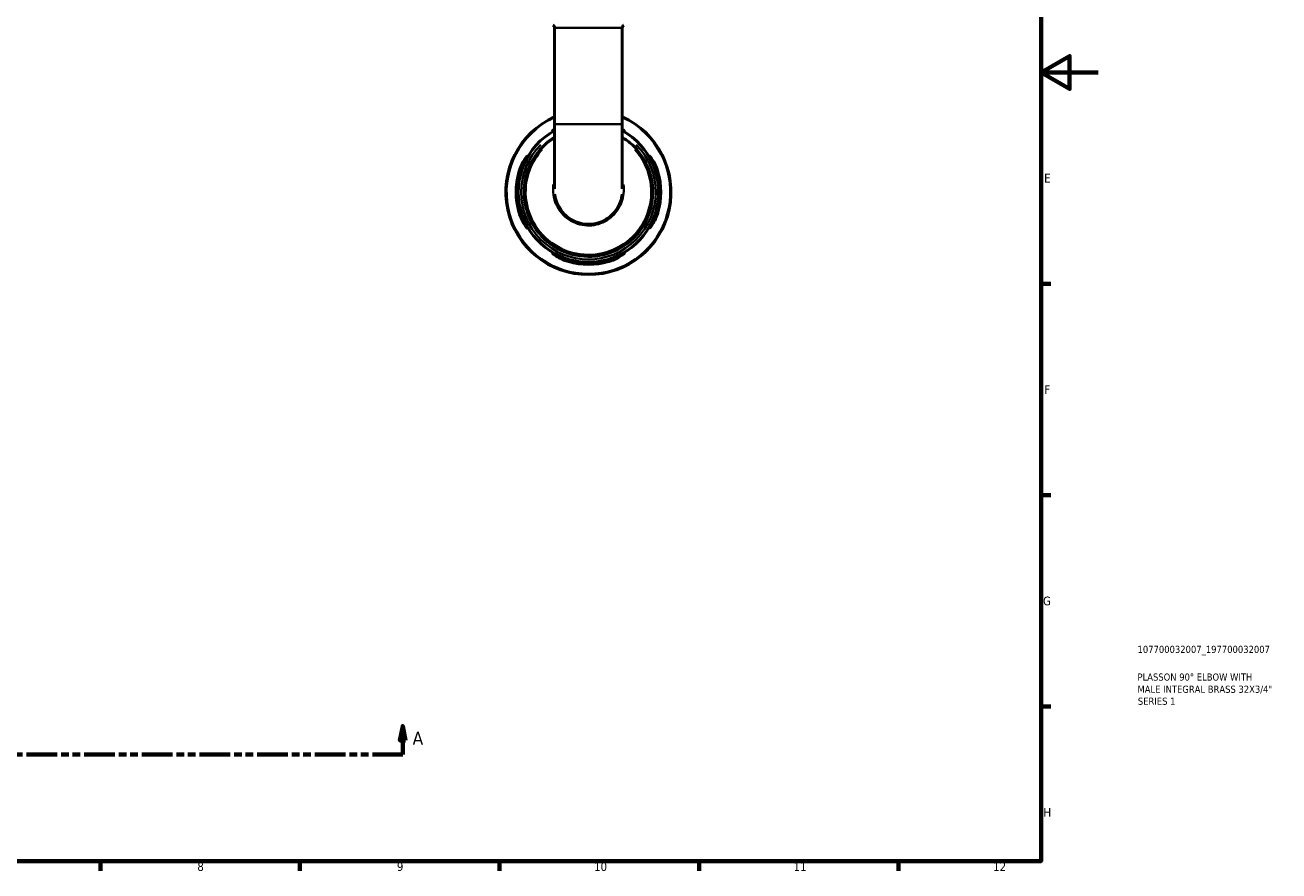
# Model space of a CAD drawing. Header units: millimetres. Extents: x 0 to 905, y -212 to 599.
# Tile 4 of 5: x 464 to 905, y 17 to 314. Entities that reach past the tile are written whole.
import ezdxf

# ---------------------------------------------------------------- set-up
doc = ezdxf.new("R2010")
doc.units = ezdxf.units.MM
doc.linetypes.add('DOUBLE_DASH_CHAIN', pattern=[1.2403, 0.6614, -0.0827, 0.1654, -0.0827, 0.1654, -0.0827])
for name, color, linetype, lineweight in [('Border (ANSI)', 7, 'Continuous', 70), ('Section Line (ANSI)', 7, 'DOUBLE_DASH_CHAIN', 70), ('Title (ISO)', 7, 'Continuous', 50), ('Visible (ANSI)', 7, 'Continuous', 50), ('Visible Narrow (ANSI)', 7, 'Continuous', 35)]:
    doc.layers.add(name, color=color, linetype=linetype, lineweight=lineweight)
doc.styles.add('Label Text (ANSI)', font='tahoma.ttf')
doc.styles.add('Note Text (ANSI)', font='tahoma.ttf')
doc.styles.add('Note Text (ISO)', font='tahoma.ttf')

# ---------------------------------------------------------------- blocks, each defined once
blk = doc.blocks.new('Borders Default Border')
at = {"layer": 'Border (ANSI)'}
for p, q in [((821, 222.75), (824.45, 222.75)), ((821, 148.5), (824.45, 148.5)), ((821, 74.25), (824.45, 74.25)), ((490.58, 20), (490.58, 16.55)), ((560.67, 20), (560.67, 16.55)), ((630.75, 20), (630.75, 16.55)), ((700.83, 20), (700.83, 16.55)), ((770.92, 20), (770.92, 16.55))]:
    blk.add_line(p, q, dxfattribs=at)
at = {"layer": 'Border (ANSI)', "flags": 128}
for points in [[(20, 20), (20, 574), (821, 574), (821, 20), (20, 20)], [(841, 297), (821, 297), (831, 302.77), (831, 291.23), (821, 297)]]:
    blk.add_lwpolyline(points, dxfattribs=at)
at = {"layer": 'Border (ANSI)', "attachment_point": 7, "style": 'Note Text (ANSI)'}
for s, insert, char_height in [('E', (822.05, 258.35), 3.05), ('F', (822.14, 184.1), 3.05), ('G', (821.66, 109.79), 3.05), ('H', (821.81, 35.6), 3.05), ('8', (524.63, 16.48), 3.05), ('9', (594.7, 16.49), 3.05), ('10', (663.96, 16.49), 3.048), ('11', (734.04, 16.55), 3.048), ('12', (804.13, 16.55), 3.048)]:
    blk.add_mtext(s, dxfattribs=dict(at, insert=insert, char_height=char_height))
blk = doc.blocks.new('Title Blocks ISO')
at = {"layer": 'Title (ISO)', "color": 232, "true_color": 0xca0064, "style": 'Note Text (ISO)'}
for tag, p in [('PART_NUMBER_001', (33.84, 73.13)), ('DESCRIPTION_001', (33.84, 63.4)), ('DESCRIPTION_002', (33.84, 59.12)), ('DESCRIPTION_003', (33.96, 54.91))]:
    blk.add_attdef(tag, p, '', height=2.5, dxfattribs=at)
blk = doc.blocks.new('2dTransSection0')
at = {"layer": 'Section Line (ANSI)', "linetype": 'Continuous'}
for p, q in [((302.57, 67.4), (301.57, 62.4)), ((302.57, 62.4), (302.57, 67.4)), ((303.57, 62.4), (302.57, 67.4)), ((596.79, 67.4), (595.79, 62.4)), ((596.79, 62.4), (596.79, 67.4)), ((597.79, 62.4), (596.79, 67.4)), ((301.57, 62.4), (303.57, 62.4)), ((302.57, 57.4), (302.57, 62.4)), ((595.79, 62.4), (597.79, 62.4)), ((596.79, 57.4), (596.79, 62.4)), ((302.57, 57.4), (313.22, 57.4)), ((586.14, 57.4), (596.79, 57.4))]:
    blk.add_line(p, q, dxfattribs=at)
at = {"layer": 'Section Line (ANSI)', "linetype": 'DOUBLE_DASH_CHAIN', "ltscale": 16.330755}
blk.add_line((302.57, 57.4), (596.79, 57.4), dxfattribs=at)
at = {"layer": 'Section Line (ANSI)', "linetype": 'Continuous', "flags": 128}
for points in [[(303.57, 62.4), (302.57, 67.4), (301.57, 62.4), (303.57, 62.4)], [(597.79, 62.4), (596.79, 67.4), (595.79, 62.4), (597.79, 62.4)]]:
    blk.add_lwpolyline(points, dxfattribs=at)
at = {"layer": 'Section Line (ANSI)'}
for points in [[(303.57, 62.4), (302.57, 67.4), (301.57, 62.4), (303.57, 62.4)], [(597.79, 62.4), (596.79, 67.4), (595.79, 62.4), (597.79, 62.4)]]:
    blk.add_solid(points, dxfattribs=at)
at = {"layer": 'Section Line (ANSI)', "char_height": 4.57, "attachment_point": 7, "style": 'Label Text (ANSI)'}
for insert in [(295.21, 60.9), (600.26, 60.9)]:
    blk.add_mtext('A', dxfattribs=dict(at, insert=insert))

msp = doc.modelspace()

# ---------------------------------------------------------------- linework, layer by layer
at = {"layer": 'Visible (ANSI)'}
for p, q in [((650.101, 312.645), (650.101, 278.866)), ((673.898, 312.645), (673.898, 278.866)), ((650.101, 278.866), (650.101, 256.107)), ((673.898, 256.107), (673.898, 278.866))]:
    msp.add_line(p, q, dxfattribs=at)
for centre, radius, start, end in [((648.941, 312.645), 1.16, 0, 60), ((675.058, 312.645), 1.16, 120, 180), ((661.999, 254.991), 29, 114.22314, 65.77686), ((661.999, 254.991), 24.65, 118.86161, 61.13839), ((661.999, 254.991), 25.42, 163.92172, 196.07828), ((661.999, 254.991), 24.653, 163.40712, 196.59288), ((661.999, 254.991), 24.653, 343.40712, 16.59288), ((661.999, 254.991), 25.42, 343.92172, 16.07828), ((661.999, 254.991), 24.653, 253.40712, 286.59288), ((661.999, 254.991), 25.42, 253.92172, 286.07828)]:
    msp.add_arc(centre, radius, start, end, dxfattribs=at)
for points, knots in [([(650.102, 274.226), (648.966, 273.524), (647.891, 272.722), (644.253, 269.46), (642.181, 266.458), (639.484, 259.481), (639.045, 255.442), (640.182, 248.035), (641.57, 244.646), (645.878, 238.676), (648.889, 236.171), (655.695, 232.949), (659.469, 232.205), (666.797, 232.594), (670.347, 233.661), (676.725, 237.407), (679.497, 240.164), (683.207, 246.396), (684.282, 249.783), (684.84, 256.943), (684.196, 260.72), (681.462, 266.916), (679.656, 269.456), (676.339, 272.548), (675.156, 273.449), (673.897, 274.227)], [-7.3000745, -7.3000745, -7.3000745, -7.3000745, -7.1228786, -7.1228786, -6.6520597, -6.6520597, -6.1307657, -6.1307657, -5.6581733, -5.6581733, -5.1545195, -5.1545195, -4.6594546, -4.6594546, -4.181277, -4.181277, -3.6785695, -3.6785695, -3.2193136, -3.2193136, -2.7260898, -2.7260898, -2.3210644, -2.3210644, -2.1247234, -2.1247234, -2.1247234, -2.1247234]), ([(650.101, 276.655), (649.967, 276.592), (649.85, 276.538), (649.55, 276.407), (649.424, 276.366), (649.333, 276.393), (649.369, 276.461), (649.605, 276.702), (649.818, 276.881), (650.101, 277.089)], [-1.3350447, -1.3350447, -1.3350447, -1.3350447, -1.25189061, -1.25189061, -1.0857552, -1.0857552, -0.91940528, -0.91940528, -0.7370077, -0.7370077, -0.7370077, -0.7370077]), ([(673.898, 277.089), (674.082, 276.954), (674.236, 276.831), (674.533, 276.572), (674.631, 276.461), (674.646, 276.362), (674.577, 276.366), (674.306, 276.465), (674.125, 276.547), (673.898, 276.655)], [-1.34315657, -1.34315657, -1.34315657, -1.34315657, -1.22455826, -1.22455826, -1.04862061, -1.04862061, -0.88683225, -0.88683225, -0.7447262, -0.7447262, -0.7447262, -0.7447262]), ([(637.574, 262.031), (637.642, 262.266), (637.715, 262.5), (638.001, 263.35), (638.241, 263.941), (638.818, 265.171), (639.163, 265.781), (639.782, 266.744), (640.059, 267.113), (640.419, 267.525), (640.529, 267.623), (640.628, 267.638), (640.624, 267.569), (640.51, 267.257), (640.385, 266.993), (640.021, 266.233), (639.765, 265.703), (639.223, 264.461), (638.936, 263.741), (638.57, 262.669), (638.468, 262.351), (638.373, 262.031)], [-1.976846, -1.976846, -1.976846, -1.976846, -1.9031641, -1.9031641, -1.705924, -1.705924, -1.4576478, -1.4576478, -1.2245583, -1.2245583, -1.0486206, -1.0486206, -0.8868322, -0.8868322, -0.6981746, -0.6981746, -0.4672608, -0.4672608, -0.2235625, -0.2235625, -0.1230578, -0.1230578, -0.1230578, -0.1230578]), ([(685.625, 262.031), (685.562, 262.242), (685.497, 262.452), (685.217, 263.308), (684.984, 263.932), (684.487, 265.142), (684.223, 265.716), (683.787, 266.634), (683.61, 266.992), (683.415, 267.441), (683.373, 267.567), (683.401, 267.658), (683.469, 267.621), (683.729, 267.367), (683.942, 267.109), (684.496, 266.331), (684.85, 265.765), (685.512, 264.497), (685.822, 263.807), (686.211, 262.73), (686.323, 262.382), (686.425, 262.031)], [-1.9564638, -1.9564638, -1.9564638, -1.9564638, -1.890339, -1.890339, -1.6850061, -1.6850061, -1.4589244, -1.4589244, -1.2518906, -1.2518906, -1.0857552, -1.0857552, -0.9194053, -0.9194053, -0.7102433, -0.7102433, -0.4523347, -0.4523347, -0.2137527, -0.2137527, -0.1036387, -0.1036387, -0.1036387, -0.1036387]), ([(638.373, 247.951), (638.436, 247.741), (638.502, 247.531), (638.781, 246.675), (639.014, 246.05), (639.512, 244.84), (639.776, 244.267), (640.212, 243.349), (640.388, 242.991), (640.584, 242.542), (640.625, 242.416), (640.598, 242.325), (640.529, 242.361), (640.27, 242.616), (640.056, 242.874), (639.503, 243.651), (639.148, 244.217), (638.486, 245.485), (638.177, 246.176), (637.788, 247.253), (637.675, 247.601), (637.574, 247.951)], [-1.9564638, -1.9564638, -1.9564638, -1.9564638, -1.890339, -1.890339, -1.6850061, -1.6850061, -1.4589244, -1.4589244, -1.2518906, -1.2518906, -1.0857552, -1.0857552, -0.9194053, -0.9194053, -0.7102433, -0.7102433, -0.4523347, -0.4523347, -0.2137527, -0.2137527, -0.1036387, -0.1036387, -0.1036387, -0.1036387]), ([(686.425, 247.951), (686.357, 247.716), (686.284, 247.483), (685.998, 246.633), (685.757, 246.041), (685.18, 244.811), (684.835, 244.202), (684.217, 243.239), (683.939, 242.87), (683.58, 242.458), (683.469, 242.36), (683.37, 242.345), (683.374, 242.414), (683.488, 242.726), (683.613, 242.989), (683.978, 243.75), (684.233, 244.28), (684.775, 245.522), (685.063, 246.242), (685.428, 247.314), (685.53, 247.632), (685.625, 247.951)], [-1.976846, -1.976846, -1.976846, -1.976846, -1.9031641, -1.9031641, -1.705924, -1.705924, -1.4576478, -1.4576478, -1.2245583, -1.2245583, -1.0486206, -1.0486206, -0.8868322, -0.8868322, -0.6981746, -0.6981746, -0.4672608, -0.4672608, -0.2235625, -0.2235625, -0.1230578, -0.1230578, -0.1230578, -0.1230578]), ([(654.959, 230.566), (654.724, 230.634), (654.491, 230.707), (653.641, 230.993), (653.049, 231.233), (651.819, 231.81), (651.21, 232.155), (650.247, 232.774), (649.878, 233.051), (649.466, 233.411), (649.368, 233.522), (649.352, 233.62), (649.422, 233.616), (649.733, 233.502), (649.997, 233.377), (650.758, 233.013), (651.288, 232.757), (652.53, 232.215), (653.25, 231.928), (654.322, 231.562), (654.64, 231.461), (654.959, 231.365)], [-1.976846, -1.976846, -1.976846, -1.976846, -1.9031641, -1.9031641, -1.705924, -1.705924, -1.4576478, -1.4576478, -1.2245583, -1.2245583, -1.0486206, -1.0486206, -0.8868322, -0.8868322, -0.6981746, -0.6981746, -0.4672608, -0.4672608, -0.2235625, -0.2235625, -0.1230578, -0.1230578, -0.1230578, -0.1230578]), ([(669.039, 231.365), (669.25, 231.428), (669.46, 231.494), (670.316, 231.773), (670.94, 232.006), (672.15, 232.504), (672.724, 232.768), (673.642, 233.204), (673.999, 233.38), (674.449, 233.576), (674.575, 233.617), (674.666, 233.59), (674.629, 233.521), (674.375, 233.262), (674.117, 233.048), (673.339, 232.495), (672.773, 232.14), (671.505, 231.478), (670.815, 231.169), (669.737, 230.78), (669.39, 230.667), (669.039, 230.566)], [-1.9564638, -1.9564638, -1.9564638, -1.9564638, -1.890339, -1.890339, -1.6850061, -1.6850061, -1.4589244, -1.4589244, -1.2518906, -1.2518906, -1.0857552, -1.0857552, -0.9194053, -0.9194053, -0.7102433, -0.7102433, -0.4523347, -0.4523347, -0.2137527, -0.2137527, -0.1036387, -0.1036387, -0.1036387, -0.1036387])]:
    msp.add_open_spline(points, degree=3, knots=knots, dxfattribs=at)
at = {"layer": 'Visible Narrow (ANSI)'}
for p, q in [((673.751, 312.645), (650.247, 312.645)), ((650.247, 278.866), (673.751, 278.866)), ((637.614, 262.031), (638.333, 262.031)), ((685.665, 262.031), (686.385, 262.031)), ((638.333, 247.951), (637.614, 247.951)), ((686.385, 247.951), (685.665, 247.951)), ((654.959, 230.606), (654.959, 231.325)), ((669.039, 231.325), (669.039, 230.606))]:
    msp.add_line(p, q, dxfattribs=at)
for radius, start, end in [(28.742, 130.00911, 49.99089), (23.635, 135.20417, 44.79583)]:
    msp.add_arc((661.999, 254.991), radius, start, end, dxfattribs=at)
for points, knots in [([(678.239, 269.978), (679.882, 268.188), (681.228, 266.127), (683.661, 260.579), (684.281, 256.893), (683.727, 249.911), (682.675, 246.61), (679.052, 240.539), (676.349, 237.855), (670.133, 234.207), (666.673, 233.168), (659.534, 232.79), (655.857, 233.514), (649.224, 236.651), (646.288, 239.09), (642.085, 244.905), (640.728, 248.207), (639.608, 255.429), (640.029, 259.37), (642.397, 265.537), (643.886, 267.934), (645.76, 269.978)], [2.3962367, 2.3962367, 2.3962367, 2.3962367, 2.7260898, 2.7260898, 3.2193136, 3.2193136, 3.6785695, 3.6785695, 4.181277, 4.181277, 4.6594546, 4.6594546, 5.1545195, 5.1545195, 5.6581733, 5.6581733, 6.1307657, 6.1307657, 6.6520597, 6.6520597, 7.0285615, 7.0285615, 7.0285615, 7.0285615]), ([(649.637, 257.595), (649.536, 256.703), (649.522, 255.801), (649.8, 252.567), (650.63, 250.28), (653.364, 246.5), (655.252, 245.007), (659.468, 243.296), (661.769, 243.037), (666.073, 243.741), (668.078, 244.646), (671.495, 247.417), (672.852, 249.337), (674.353, 253.416), (674.593, 255.533), (674.363, 257.595)], [-1.6695824, -1.6695824, -1.6695824, -1.6695824, -1.4595748, -1.4595748, -0.9104168, -0.9104168, -0.3680403, -0.3680403, 0.154607, 0.154607, 0.6530164, 0.6530164, 1.1842119, 1.1842119, 1.6695647, 1.6695647, 1.6695647, 1.6695647]), ([(673.756, 254.2), (673.629, 253.336), (673.415, 252.485), (672.362, 249.626), (671.065, 247.79), (667.802, 245.141), (665.888, 244.276), (661.779, 243.603), (659.583, 243.851), (655.559, 245.486), (653.756, 246.913), (651.292, 250.321), (650.534, 252.224), (650.241, 254.2)], [-1.3971288, -1.3971288, -1.3971288, -1.3971288, -1.1842119, -1.1842119, -0.6530164, -0.6530164, -0.154607, -0.154607, 0.3680403, 0.3680403, 0.9104168, 0.9104168, 1.3971384, 1.3971384, 1.3971384, 1.3971384])]:
    msp.add_open_spline(points, degree=3, knots=knots, dxfattribs=at)

# ---------------------------------------------------------------- block references
msp.add_blockref('Borders Default Border', (0, 0))
msp.add_blockref('Title Blocks ISO', (821, 20)).add_auto_attribs({'PART_NUMBER_001': '107700032007_197700032007', 'DESCRIPTION_001': 'PLASSON 90° ELBOW WITH', 'DESCRIPTION_002': 'MALE INTEGRAL BRASS 32X3/4"', 'DESCRIPTION_003': 'SERIES 1'})
at = {"layer": 'Section Line (ANSI)'}
msp.add_blockref('2dTransSection0', (0, 0), dxfattribs=at)

doc.saveas('drawing.dxf')
